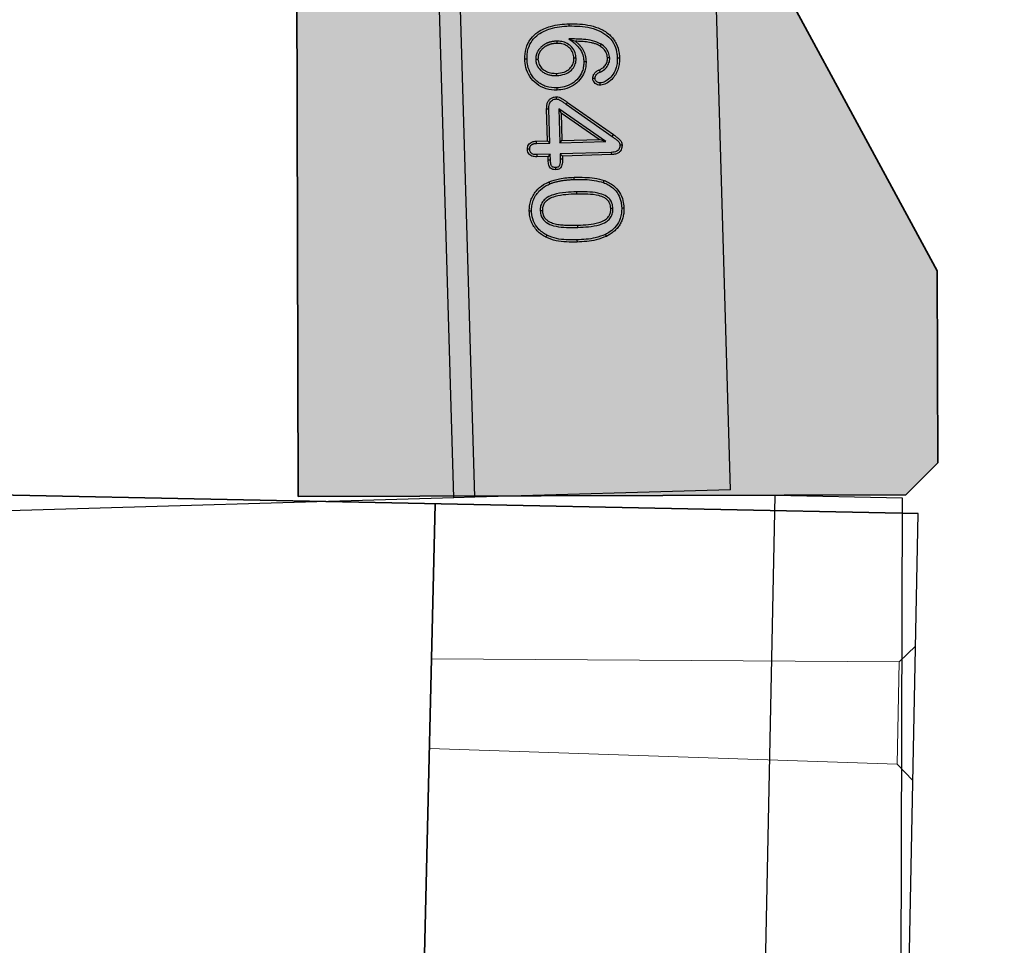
# Model space of a CAD drawing. Header units: metres. Extents: x 232680 to 233262, y 554200 to 554550.
# Tile 103 of 254: x 232761.058 to 232761.366, y 554461.499 to 554461.788. Entities that reach past the tile are written whole.
import ezdxf

# ---------------------------------------------------------------- set-up
doc = ezdxf.new("R2010")
doc.units = ezdxf.units.M
doc.linetypes.add('NLCS-HIDDEN', pattern=[4, 2, -2])
doc.layers.get('Defpoints').update_dxf_attribs({"color": 241})
for name, color, linetype, lineweight in [('ACO constructie 018', 251, 'Continuous', 18), ('ACO constructie 035', 7, 'Continuous', 35), ('ACO tekst', 251, 'Continuous', 9), ('N-WE-VH-KANTOPSLUITING_GAZONBAND-SD', 7, 'Continuous', 35), ('N-WE-VH-VERHARDING_TEGEL-GD', 7, 'Continuous', 25), ('X-XX-AL-NAP-M', 7, 'Continuous', 18)]:
    doc.layers.add(name, color=color, linetype=linetype, lineweight=lineweight)
doc.styles.add('NLCS-ISO-ANNOTATIEF-T25', font='NLCS-ISO.ttf', dxfattribs={"height": 2.5})
doc.dimstyles.new('NLCS-ANNOTATIEF-T25-PIJL', dxfattribs={"dimtxt": 2.5, "dimasz": 2.5, "dimexe": 2, "dimexo": 2, "dimgap": 0.7, "dimtad": 1, "dimzin": 0, "dimdsep": 46, "dimtxsty": 'NLCS-ISO-ANNOTATIEF-T25', "dimcen": 0, "dimdle": 2, "dimclrd": 256, "dimclre": 256, "dimclrt": 256, "dimazin": 0, "dimtfac": 1, "dimtofl": 0, "dimtmove": 1, "dimatfit": 0, "dimfxl": 2, "dimtfillclr": 254, "dimtolj": 1, "dimtzin": 0, "dimlwd": 13, "dimlwe": 9, "dimarcsym": 0})

# ---------------------------------------------------------------- blocks, each defined once
blk = doc.blocks.new('N-SVH-KANTOPSLUITING_GB_200X200-D')
blk.add_hatch(color=253).paths.add_polyline_path([(0.19, 0.07), (0.2, 0.06), (0.2, -0.13), (0, -0.13), (0, 0), (0.13, 0.07)])
blk.add_lwpolyline([(0.19, 0.07), (0.2, 0.06), (0.2, -0.13), (0, -0.13), (0, 0), (0.13, 0.07)], close=True)
blk = doc.blocks.new('KST 500 (Doorsnede)')
at = {"layer": 'ACO constructie 018'}
for p, q in [((0.4165, 0), (0.42147, -0.00497)), ((0.4585, 0), (0.45353, -0.00497)), ((0.45353, -0.00497), (0.42147, -0.00497)), ((0.42351, -0.15131), (0.42147, -0.00497)), ((0.45149, -0.15119), (0.45353, -0.00497))]:
    blk.add_line(p, q, dxfattribs=at)
at = {"layer": 'ACO constructie 035', "color": 7, "linetype": 'Continuous', "lineweight": 30}
blk.add_line((0, 0), (0.5, 0), dxfattribs=at)
at = {"layer": 'ACO constructie 035'}
for p, q in [((0.5, -0.72), (0.5, 0)), ((0, -0.153), (0.5, -0.151))]:
    blk.add_line(p, q, dxfattribs=at)
blk = doc.blocks.new('KT640-50 (doorsnede)')
at = {"layer": 'ACO constructie 035', "lineweight": 30}
for p, q in [((0.5, 0), (0, 0)), ((0.5, 0), (0.5, -0.08)), ((0.5, -0.08), (0, -0.08)), ((0.5, -0.08), (0.5, -0.08661)), ((0.5, -0.08661), (0, -0.08661)), ((0.5, -0.08661), (0.5, -0.345))]:
    blk.add_line(p, q, dxfattribs=at)
at = {"layer": 'ACO constructie 035', "lineweight": 0}
for p, q in [((0.5, -0.08), (0, -0.08)), ((0.5, -0.08661), (0, -0.08661))]:
    blk.add_line(p, q, dxfattribs=at)
at = {"layer": 'ACO tekst', "lineweight": 30}
for p, q in [((0.37755, -0.04746), (0.38803, -0.03339)), ((0.3781, -0.04787), (0.38858, -0.0338)), ((0.39007, -0.03575), (0.37951, -0.05019)), ((0.39007, -0.03575), (0.38938, -0.03787)), ((0.39007, -0.05019), (0.39007, -0.03575)), ((0.39356, -0.0342), (0.39356, -0.05019)), ((0.39425, -0.03419), (0.39425, -0.0495)), ((0.38938, -0.03787), (0.38087, -0.0495)), ((0.38938, -0.0495), (0.38938, -0.03787)), ((0.41669, -0.04533), (0.416, -0.04533)), ((0.37951, -0.05019), (0.38087, -0.0495)), ((0.37951, -0.05019), (0.39007, -0.05019)), ((0.38087, -0.0495), (0.38938, -0.0495)), ((0.39007, -0.05019), (0.38938, -0.0495)), ((0.39356, -0.05019), (0.39425, -0.0495)), ((0.39356, -0.05019), (0.3951, -0.05019)), ((0.39425, -0.0495), (0.3951, -0.0495)), ((0.3951, -0.05019), (0.3951, -0.0495)), ((0.38938, -0.054), (0.37945, -0.054)), ((0.39007, -0.05331), (0.37946, -0.05331)), ((0.39007, -0.05331), (0.38938, -0.054)), ((0.38938, -0.05751), (0.38938, -0.054)), ((0.39007, -0.0575), (0.39007, -0.05331)), ((0.39356, -0.05331), (0.39425, -0.054)), ((0.39545, -0.05331), (0.39356, -0.05331)), ((0.39356, -0.05331), (0.39356, -0.0575)), ((0.39425, -0.054), (0.39425, -0.05751)), ((0.39546, -0.054), (0.39425, -0.054))]:
    blk.add_line(p, q, dxfattribs=at)
at = {"layer": 'ACO tekst', "lineweight": 30, "flags": 128}
for points in [[(0.36413, -0.03144), (0.36413, -0.03124), (0.36413, -0.03103), (0.36413, -0.03075)], [(0.41098, -0.03144), (0.41098, -0.03124), (0.41098, -0.03103), (0.41098, -0.03075)], [(0.364, -0.03381), (0.364, -0.03401), (0.364, -0.03422), (0.364, -0.0345)], [(0.38858, -0.0338), (0.38842, -0.03368), (0.38825, -0.03355), (0.38803, -0.03339)], [(0.35963, -0.03639), (0.35992, -0.03658), (0.36021, -0.03677)], [(0.36835, -0.03694), (0.36803, -0.03707), (0.36771, -0.0372)], [(0.39356, -0.0342), (0.39377, -0.0342), (0.39397, -0.03419), (0.39425, -0.03419)], [(0.4029, -0.03693), (0.40258, -0.0368), (0.40226, -0.03667)], [(0.41107, -0.03418), (0.41107, -0.03439), (0.41107, -0.0346), (0.41107, -0.03488)], [(0.41911, -0.03679), (0.41943, -0.03664), (0.41974, -0.0365)], [(0.36494, -0.04194), (0.36494, -0.04174), (0.36494, -0.04153), (0.36494, -0.04125)], [(0.35772, -0.04637), (0.35799, -0.0457), (0.35825, -0.04505), (0.35852, -0.04439)], [(0.40556, -0.04548), (0.40577, -0.04548), (0.40597, -0.04549), (0.40625, -0.04549)], [(0.42056, -0.04572), (0.42077, -0.04572), (0.42097, -0.04572), (0.42125, -0.04572)], [(0.35369, -0.04622), (0.35348, -0.04621), (0.35328, -0.04621), (0.353, -0.04621)], [(0.3781, -0.04787), (0.37794, -0.04775), (0.37777, -0.04762), (0.37755, -0.04746)], [(0.35831, -0.05024), (0.35851, -0.05024), (0.35872, -0.05024), (0.359, -0.05024)], [(0.36907, -0.05055), (0.36886, -0.05055), (0.36865, -0.05055), (0.36838, -0.05055)], [(0.37293, -0.05059), (0.37314, -0.05059), (0.37335, -0.05059), (0.37363, -0.05059)], [(0.37638, -0.05083), (0.37603, -0.05083), (0.37569, -0.05082)], [(0.39777, -0.05177), (0.39812, -0.05177), (0.39846, -0.05177)], [(0.37946, -0.05331), (0.37946, -0.05352), (0.37945, -0.05372), (0.37945, -0.054)], [(0.39545, -0.05331), (0.39545, -0.05365), (0.39546, -0.054)], [(0.40279, -0.05364), (0.40247, -0.05376), (0.40214, -0.05389)], [(0.41885, -0.05507), (0.41915, -0.05524), (0.41945, -0.05541)], [(0.36381, -0.05694), (0.36381, -0.05674), (0.36381, -0.05653), (0.36382, -0.05625)], [(0.39007, -0.0575), (0.38986, -0.0575), (0.38965, -0.05751), (0.38938, -0.05751)], [(0.39356, -0.0575), (0.3939, -0.0575), (0.39425, -0.05751)], [(0.41111, -0.05694), (0.41111, -0.05673), (0.41111, -0.05653), (0.41111, -0.05625)], [(0.36366, -0.05968), (0.36366, -0.05989), (0.36366, -0.0601), (0.36366, -0.06037)], [(0.39181, -0.05968), (0.39181, -0.06003), (0.39181, -0.06037)], [(0.41118, -0.05968), (0.41118, -0.05989), (0.41118, -0.0601), (0.41118, -0.06037)]]:
    blk.add_lwpolyline(points, dxfattribs=at)
at = {"layer": 'ACO tekst', "lineweight": 30}
for points, knots in [([(0.353, -0.04621), (0.35303, -0.0451), (0.35309, -0.04286), (0.35367, -0.03953), (0.35479, -0.03632), (0.35672, -0.03347), (0.35946, -0.03153), (0.36209, -0.03082), (0.36362, -0.03077), (0.36413, -0.03075)], [0, 0, 0, 0, 0.15516, 0.313, 0.470221, 0.627177, 0.785074, 0.928931, 1, 1, 1, 1]), ([(0.36413, -0.03075), (0.36469, -0.03078), (0.36582, -0.03084), (0.36747, -0.03122), (0.36902, -0.03194), (0.37057, -0.03304), (0.37178, -0.03458), (0.3724, -0.03608), (0.37244, -0.0369), (0.37245, -0.03712)], [0, 0, 0, 0, 0.146546, 0.2925, 0.440732, 0.588824, 0.785003, 0.943618, 1, 1, 1, 1]), ([(0.38803, -0.03339), (0.38825, -0.0331), (0.38847, -0.03281), (0.38892, -0.03224), (0.38915, -0.03196), (0.38952, -0.03156), (0.38965, -0.03143), (0.38992, -0.03119), (0.39007, -0.03108), (0.39039, -0.03092), (0.39056, -0.03085), (0.39092, -0.03077), (0.3911, -0.03076), (0.39129, -0.03075)], [0, 0, 0, 0, 0.25, 0.25, 0.5, 0.5, 0.625, 0.625, 0.75, 0.75, 0.875, 0.875, 1, 1, 1, 1]), ([(0.39129, -0.03075), (0.39168, -0.03078), (0.39236, -0.03082), (0.39322, -0.03127), (0.39382, -0.03194), (0.39419, -0.03296), (0.39423, -0.03374), (0.39425, -0.03419)], [0, 0, 0, 0, 0.229095, 0.387784, 0.547303, 0.741917, 1, 1, 1, 1]), ([(0.39129, -0.03144), (0.39129, -0.03137), (0.39129, -0.03124), (0.39129, -0.031), (0.39129, -0.03084), (0.39129, -0.03075)], [0, 0, 0, 0, 0.300011, 0.600009, 1, 1, 1, 1]), ([(0.40226, -0.03667), (0.40249, -0.03616), (0.40296, -0.03514), (0.40414, -0.03344), (0.40603, -0.03185), (0.40853, -0.03088), (0.41023, -0.03079), (0.41098, -0.03075)], [0, 0, 0, 0, 0.1499051, 0.2993801, 0.5486482, 0.7978864, 1, 1, 1, 1]), ([(0.41098, -0.03075), (0.41145, -0.03076), (0.41191, -0.03077), (0.41283, -0.03088), (0.41328, -0.03097), (0.41418, -0.03122), (0.41462, -0.03137), (0.41547, -0.03175), (0.41587, -0.03197), (0.41664, -0.03249), (0.41701, -0.03278), (0.41769, -0.03341), (0.418, -0.03376), (0.41858, -0.03448), (0.41885, -0.03486), (0.41933, -0.03566), (0.41954, -0.03608), (0.41974, -0.0365)], [0, 0, 0, 0, 0.125, 0.125, 0.25, 0.25, 0.375, 0.375, 0.5, 0.5, 0.625, 0.625, 0.75, 0.75, 0.875, 0.875, 1, 1, 1, 1]), ([(0.35369, -0.04622), (0.35372, -0.0451), (0.35378, -0.04286), (0.35438, -0.03953), (0.35552, -0.03642), (0.35741, -0.03378), (0.35998, -0.03207), (0.36235, -0.0315), (0.36371, -0.03146), (0.36413, -0.03144)], [0, 0, 0, 0, 0.163398, 0.330009, 0.495813, 0.647094, 0.799295, 0.938195, 1, 1, 1, 1]), ([(0.364, -0.03381), (0.36344, -0.03388), (0.36231, -0.03402), (0.36077, -0.03497), (0.36002, -0.03591), (0.35963, -0.03639)], [0, 0, 0, 0, 0.319802, 0.645596, 1, 1, 1, 1]), ([(0.36835, -0.03694), (0.36811, -0.03643), (0.36764, -0.03544), (0.36638, -0.03437), (0.3651, -0.03386), (0.36429, -0.03382), (0.364, -0.03381)], [0, 0, 0, 0, 0.294457, 0.571338, 0.849743, 1, 1, 1, 1]), ([(0.36413, -0.03144), (0.3647, -0.03147), (0.36582, -0.03153), (0.36774, -0.03202), (0.36961, -0.03308), (0.37097, -0.03462), (0.37165, -0.036), (0.37173, -0.03681), (0.37175, -0.03712)], [0, 0, 0, 0, 0.162332, 0.323878, 0.566956, 0.76565, 0.910758, 1, 1, 1, 1]), ([(0.38858, -0.0338), (0.38894, -0.03334), (0.38948, -0.03264), (0.39019, -0.03182), (0.39077, -0.03148), (0.39112, -0.03146), (0.39129, -0.03144)], [0, 0, 0, 0, 0.4727833, 0.7154013, 0.8657777, 1, 1, 1, 1]), ([(0.39129, -0.03144), (0.39169, -0.03147), (0.39227, -0.03151), (0.39292, -0.03194), (0.39331, -0.0325), (0.39353, -0.03329), (0.39355, -0.03389), (0.39356, -0.0342)], [0, 0, 0, 0, 0.283541, 0.419081, 0.555138, 0.775815, 1, 1, 1, 1]), ([(0.4029, -0.03693), (0.40314, -0.03642), (0.40361, -0.03539), (0.40479, -0.03375), (0.40666, -0.0323), (0.40893, -0.03153), (0.41039, -0.03147), (0.41098, -0.03144)], [0, 0, 0, 0, 0.162284, 0.323999, 0.577657, 0.830814, 1, 1, 1, 1]), ([(0.41098, -0.03144), (0.41155, -0.03147), (0.41267, -0.03153), (0.41463, -0.03202), (0.41665, -0.03322), (0.4182, -0.035), (0.41886, -0.03628), (0.41911, -0.03679)], [0, 0, 0, 0, 0.163697, 0.326807, 0.581298, 0.834892, 1, 1, 1, 1]), ([(0.35963, -0.03639), (0.35922, -0.03726), (0.35839, -0.03899), (0.35802, -0.04165), (0.35783, -0.0441), (0.35775, -0.04562), (0.35772, -0.04637)], [0, 0, 0, 0, 0.279504, 0.556497, 0.778118, 1, 1, 1, 1]), ([(0.36021, -0.03677), (0.36012, -0.03691), (0.36004, -0.03705), (0.35991, -0.03727), (0.35988, -0.03734), (0.3598, -0.03749), (0.35977, -0.03756), (0.35967, -0.03779), (0.3596, -0.03794), (0.35949, -0.03825), (0.35944, -0.0384), (0.35929, -0.03887), (0.3592, -0.03919), (0.35905, -0.03983), (0.35898, -0.04015), (0.35887, -0.0408), (0.35882, -0.04112), (0.35873, -0.04177), (0.35869, -0.0421), (0.35863, -0.04275), (0.3586, -0.04308), (0.35856, -0.04373), (0.35854, -0.04406), (0.35852, -0.04439)], [0.0000029, 0.0000029, 0.0000029, 0.0000029, 0.0625, 0.0625, 0.09375, 0.09375, 0.125, 0.125, 0.1875, 0.1875, 0.25, 0.25, 0.375, 0.375, 0.5, 0.5, 0.625, 0.625, 0.75, 0.75, 0.875, 0.875, 1, 1, 1, 1]), ([(0.364, -0.0345), (0.36346, -0.03458), (0.36243, -0.03473), (0.36113, -0.03561), (0.36052, -0.03638), (0.36021, -0.03677)], [0, 0, 0, 0, 0.35626, 0.674292, 1, 1, 1, 1]), ([(0.36771, -0.0372), (0.36746, -0.03669), (0.36701, -0.03578), (0.36585, -0.03488), (0.36482, -0.03453), (0.36419, -0.03451), (0.364, -0.0345)], [0, 0, 0, 0, 0.345607, 0.613829, 0.883709, 1, 1, 1, 1]), ([(0.37029, -0.0386), (0.37007, -0.03857), (0.36963, -0.03852), (0.36907, -0.03815), (0.36862, -0.03762), (0.36844, -0.03718), (0.36835, -0.03694)], [0, 0, 0, 0, 0.2393013, 0.4793048, 0.7207196, 1, 1, 1, 1]), ([(0.401, -0.04605), (0.40102, -0.04495), (0.40106, -0.04282), (0.40137, -0.03965), (0.40196, -0.03767), (0.40226, -0.03667)], [0, 0, 0, 0, 0.349959, 0.672243, 1, 1, 1, 1]), ([(0.40169, -0.04605), (0.40171, -0.04495), (0.40175, -0.04286), (0.40206, -0.03978), (0.40262, -0.03788), (0.4029, -0.03693)], [0, 0, 0, 0, 0.359792, 0.677257, 1, 1, 1, 1]), ([(0.41107, -0.03418), (0.41051, -0.03423), (0.40948, -0.03431), (0.40815, -0.03503), (0.40704, -0.03624), (0.40617, -0.03838), (0.40567, -0.04128), (0.40557, -0.04379), (0.40556, -0.0452), (0.40556, -0.04548)], [0, 0, 0, 0, 0.11911, 0.216993, 0.314784, 0.463612, 0.700752, 0.93903, 1, 1, 1, 1]), ([(0.41107, -0.03488), (0.4105, -0.03492), (0.40955, -0.03501), (0.4084, -0.03574), (0.4075, -0.03687), (0.40674, -0.03897), (0.40631, -0.04196), (0.40627, -0.0443), (0.40625, -0.04549)], [0, 0, 0, 0, 0.129467, 0.217675, 0.30567, 0.459626, 0.726853, 1, 1, 1, 1]), ([(0.41669, -0.04533), (0.41667, -0.04422), (0.41663, -0.04193), (0.41626, -0.03891), (0.41539, -0.0366), (0.41427, -0.03516), (0.41292, -0.0344), (0.4118, -0.0342), (0.4112, -0.03418), (0.41107, -0.03418)], [0, 0, 0, 0, 0.237547, 0.489776, 0.647626, 0.759708, 0.872803, 0.971456, 1, 1, 1, 1]), ([(0.416, -0.04533), (0.41598, -0.04422), (0.41594, -0.04201), (0.41559, -0.03916), (0.41483, -0.03706), (0.41394, -0.03583), (0.41289, -0.03516), (0.41192, -0.0349), (0.4113, -0.03488), (0.41107, -0.03488)], [0, 0, 0, 0, 0.257429, 0.51153, 0.663696, 0.76955, 0.8581, 0.946225, 1, 1, 1, 1]), ([(0.41911, -0.03679), (0.41949, -0.03784), (0.42018, -0.0398), (0.4205, -0.04284), (0.42054, -0.04476), (0.42056, -0.04572)], [0, 0, 0, 0, 0.367537, 0.682207, 1, 1, 1, 1]), ([(0.41974, -0.0365), (0.42012, -0.03755), (0.42084, -0.03955), (0.42118, -0.04269), (0.42123, -0.04471), (0.42125, -0.04572)], [0, 0, 0, 0, 0.355595, 0.67603, 1, 1, 1, 1]), ([(0.37029, -0.03929), (0.37003, -0.03927), (0.36947, -0.03921), (0.36871, -0.03877), (0.36807, -0.03808), (0.36783, -0.0375), (0.36771, -0.0372)], [0, 0, 0, 0, 0.215591, 0.47393, 0.725737, 1, 1, 1, 1]), ([(0.37245, -0.03712), (0.37242, -0.03738), (0.37236, -0.0379), (0.37193, -0.03858), (0.37137, -0.03906), (0.37078, -0.03927), (0.37043, -0.03929), (0.37029, -0.03929)], [0, 0, 0, 0, 0.230618, 0.457798, 0.688767, 0.875694, 1, 1, 1, 1]), ([(0.37175, -0.03712), (0.37173, -0.03731), (0.37169, -0.03767), (0.37138, -0.03813), (0.37099, -0.03846), (0.3706, -0.03859), (0.37037, -0.0386), (0.37029, -0.0386)], [0, 0, 0, 0, 0.243531, 0.470553, 0.705659, 0.890527, 1, 1, 1, 1]), ([(0.37029, -0.0386), (0.37029, -0.03869), (0.37029, -0.03885), (0.37029, -0.03908), (0.37029, -0.03922), (0.37029, -0.03929)], [0, 0, 0, 0, 0.398918, 0.699463, 1, 1, 1, 1]), ([(0.37175, -0.03712), (0.37185, -0.03712), (0.37201, -0.03712), (0.37224, -0.03712), (0.37238, -0.03712), (0.37245, -0.03712)], [0, 0, 0, 0, 0.398925, 0.699467, 1, 1, 1, 1]), ([(0.35772, -0.04637), (0.35841, -0.04551), (0.35946, -0.0442), (0.36138, -0.04272), (0.36313, -0.04203), (0.3644, -0.04197), (0.36494, -0.04194)], [0, 0, 0, 0, 0.377181, 0.566716, 0.818677, 1, 1, 1, 1]), ([(0.35852, -0.04439), (0.35872, -0.04416), (0.35892, -0.04392), (0.35925, -0.04359), (0.35936, -0.04348), (0.35958, -0.04328), (0.3597, -0.04317), (0.35994, -0.04298), (0.36006, -0.04288), (0.3603, -0.04269), (0.36043, -0.04261), (0.36069, -0.04243), (0.36082, -0.04235), (0.36108, -0.0422), (0.36122, -0.04212), (0.36163, -0.04192), (0.36192, -0.04179), (0.3625, -0.04159), (0.3628, -0.04151), (0.36325, -0.04141), (0.3634, -0.04138), (0.36371, -0.04133), (0.36386, -0.04131), (0.36432, -0.04127), (0.36463, -0.04126), (0.36494, -0.04125)], [0, 0, 0, 0, 0.125, 0.125, 0.1875, 0.1875, 0.25, 0.25, 0.3125, 0.3125, 0.375, 0.375, 0.4375, 0.4375, 0.5, 0.5, 0.625, 0.625, 0.75, 0.75, 0.8125, 0.8125, 0.875, 0.875, 1, 1, 1, 1]), ([(0.36494, -0.04125), (0.36549, -0.04128), (0.3666, -0.04135), (0.36857, -0.04192), (0.37066, -0.04322), (0.37244, -0.04546), (0.37346, -0.04801), (0.37357, -0.04978), (0.37363, -0.05059)], [0, 0, 0, 0, 0.1175283, 0.2346963, 0.4302777, 0.6255676, 0.829702, 1, 1, 1, 1]), ([(0.36494, -0.04194), (0.36545, -0.04197), (0.36647, -0.04204), (0.36828, -0.04256), (0.37019, -0.04375), (0.37182, -0.0458), (0.37277, -0.04817), (0.37288, -0.04983), (0.37293, -0.05059)], [0, 0, 0, 0, 0.116869, 0.233367, 0.427374, 0.621063, 0.824286, 1, 1, 1, 1]), ([(0.36377, -0.04431), (0.36321, -0.04436), (0.36199, -0.04448), (0.36033, -0.04543), (0.35909, -0.04689), (0.3584, -0.04856), (0.35834, -0.04971), (0.35831, -0.05024)], [0, 0, 0, 0, 0.187041, 0.409716, 0.616783, 0.821658, 1, 1, 1, 1]), ([(0.36378, -0.045), (0.36321, -0.04506), (0.36207, -0.04519), (0.36061, -0.04612), (0.35959, -0.04744), (0.35906, -0.04887), (0.35902, -0.04983), (0.359, -0.05024)], [0, 0, 0, 0, 0.213458, 0.432099, 0.635734, 0.842107, 1, 1, 1, 1]), ([(0.36377, -0.04431), (0.36377, -0.04438), (0.36377, -0.04451), (0.36377, -0.04475), (0.36378, -0.04491), (0.36378, -0.045)], [0, 0, 0, 0, 0.300133, 0.600287, 1, 1, 1, 1]), ([(0.36907, -0.05055), (0.369, -0.04966), (0.3689, -0.04814), (0.36787, -0.04619), (0.36648, -0.04496), (0.36502, -0.04437), (0.36412, -0.04433), (0.36377, -0.04431)], [0, 0, 0, 0, 0.2882217, 0.4957985, 0.7049479, 0.8855232, 1, 1, 1, 1]), ([(0.36838, -0.05055), (0.36832, -0.04975), (0.36823, -0.04839), (0.36734, -0.04666), (0.36614, -0.04558), (0.36487, -0.04506), (0.36409, -0.04502), (0.36378, -0.045)], [0, 0, 0, 0, 0.296549, 0.50173, 0.708666, 0.884637, 1, 1, 1, 1]), ([(0.40214, -0.05389), (0.40183, -0.05282), (0.4013, -0.05101), (0.40105, -0.04836), (0.40102, -0.04683), (0.401, -0.04605)], [0, 0, 0, 0, 0.419878, 0.709004, 1, 1, 1, 1]), ([(0.40169, -0.04605), (0.40162, -0.04605), (0.40148, -0.04605), (0.40125, -0.04605), (0.40109, -0.04605), (0.401, -0.04605)], [0, 0, 0, 0, 0.300006, 0.600011, 1, 1, 1, 1]), ([(0.40279, -0.05364), (0.40274, -0.05349), (0.40269, -0.05334), (0.40261, -0.05312), (0.40259, -0.05305), (0.40254, -0.0529), (0.40252, -0.05282), (0.40246, -0.0526), (0.40241, -0.05245), (0.40234, -0.05214), (0.4023, -0.05198), (0.40222, -0.05167), (0.40219, -0.05151), (0.40213, -0.0512), (0.4021, -0.05104), (0.40204, -0.05073), (0.40202, -0.05057), (0.40197, -0.05025), (0.40194, -0.05009), (0.4019, -0.04977), (0.40188, -0.04961), (0.40185, -0.04929), (0.40183, -0.04913), (0.4018, -0.04881), (0.40179, -0.04865), (0.40177, -0.04833), (0.40176, -0.04816), (0.40174, -0.04784), (0.40173, -0.04768), (0.40172, -0.04735), (0.40171, -0.04719), (0.4017, -0.04671), (0.4017, -0.04638), (0.40169, -0.04605)], [0.0028687, 0.0028687, 0.0028687, 0.0028687, 0.0625, 0.0625, 0.09375, 0.09375, 0.125, 0.125, 0.1875, 0.1875, 0.25, 0.25, 0.3125, 0.3125, 0.375, 0.375, 0.4375, 0.4375, 0.5, 0.5, 0.5625, 0.5625, 0.625, 0.625, 0.6875, 0.6875, 0.75, 0.75, 0.8125, 0.8125, 0.875, 0.875, 0.9994159, 0.9994159, 0.9994159, 0.9994159]), ([(0.40556, -0.04548), (0.40558, -0.04659), (0.40562, -0.04898), (0.40599, -0.0521), (0.40689, -0.05449), (0.40799, -0.05594), (0.40933, -0.05673), (0.41043, -0.05693), (0.41099, -0.05694), (0.41111, -0.05694)], [0, 0, 0, 0, 0.2337703, 0.5045554, 0.6564101, 0.767692, 0.8801125, 0.9748444, 1, 1, 1, 1]), ([(0.40625, -0.04549), (0.40627, -0.0466), (0.4063, -0.04882), (0.40665, -0.05175), (0.40739, -0.05393), (0.40829, -0.05524), (0.40932, -0.05596), (0.4103, -0.05622), (0.4109, -0.05624), (0.41111, -0.05625)], [0, 0, 0, 0, 0.2530144, 0.5064989, 0.6702578, 0.774316, 0.862585, 0.9508083, 1, 1, 1, 1]), ([(0.41111, -0.05694), (0.41168, -0.0569), (0.4127, -0.05682), (0.41403, -0.0561), (0.41518, -0.05484), (0.41612, -0.05267), (0.41659, -0.04974), (0.41668, -0.04719), (0.41669, -0.04571), (0.41669, -0.04533)], [0, 0, 0, 0, 0.116433, 0.211303, 0.305939, 0.468025, 0.693312, 0.919983, 1, 1, 1, 1]), ([(0.41111, -0.05625), (0.41125, -0.05625), (0.41139, -0.05624), (0.4116, -0.05623), (0.41167, -0.05622), (0.41181, -0.05621), (0.41188, -0.0562), (0.41208, -0.05616), (0.41222, -0.05613), (0.41242, -0.05607), (0.41249, -0.05605), (0.41262, -0.05601), (0.41268, -0.05599), (0.41281, -0.05594), (0.41288, -0.05591), (0.413, -0.05585), (0.41306, -0.05582), (0.41325, -0.05571), (0.41336, -0.05564), (0.41359, -0.05547), (0.4137, -0.05538), (0.4139, -0.05519), (0.41399, -0.05509), (0.41427, -0.05478), (0.41443, -0.05455), (0.41471, -0.05407), (0.41483, -0.05382), (0.41506, -0.05331), (0.41515, -0.05304), (0.41532, -0.05251), (0.41539, -0.05224), (0.41552, -0.0517), (0.41557, -0.05143), (0.41566, -0.05088), (0.4157, -0.0506), (0.41581, -0.04977), (0.41586, -0.04922), (0.41592, -0.04839), (0.41594, -0.04811), (0.41595, -0.04769), (0.41596, -0.04755), (0.41597, -0.04728), (0.41597, -0.04714), (0.41598, -0.04686), (0.41598, -0.04672), (0.41599, -0.04644), (0.41599, -0.0463), (0.416, -0.04588), (0.416, -0.04561), (0.416, -0.04533)], [0.0000009, 0.0000009, 0.0000009, 0.0000009, 0.03125, 0.03125, 0.046875, 0.046875, 0.0625, 0.0625, 0.09375, 0.09375, 0.109375, 0.109375, 0.125, 0.125, 0.140625, 0.140625, 0.15625, 0.15625, 0.1875, 0.1875, 0.21875, 0.21875, 0.25, 0.25, 0.3125, 0.3125, 0.375, 0.375, 0.4375, 0.4375, 0.5, 0.5, 0.5625, 0.5625, 0.625, 0.625, 0.75, 0.75, 0.8125, 0.8125, 0.84375, 0.84375, 0.875, 0.875, 0.90625, 0.90625, 0.9375, 0.9375, 0.9999978, 0.9999978, 0.9999978, 0.9999978]), ([(0.42056, -0.04572), (0.42053, -0.04683), (0.42049, -0.04896), (0.42013, -0.05217), (0.41928, -0.05409), (0.41885, -0.05507)], [0, 0, 0, 0, 0.346714, 0.667139, 1, 1, 1, 1]), ([(0.42125, -0.04572), (0.42123, -0.04683), (0.42118, -0.04902), (0.42081, -0.05235), (0.41991, -0.05438), (0.41945, -0.05541)], [0, 0, 0, 0, 0.334342, 0.66072, 1, 1, 1, 1]), ([(0.36366, -0.06037), (0.36253, -0.06029), (0.36027, -0.06013), (0.35731, -0.05854), (0.35539, -0.05634), (0.35427, -0.05411), (0.35352, -0.05179), (0.35308, -0.04913), (0.35303, -0.04719), (0.353, -0.04621)], [0, 0, 0, 0, 0.16764, 0.336849, 0.488372, 0.59833, 0.708441, 0.854095, 1, 1, 1, 1]), ([(0.36366, -0.05968), (0.3631, -0.05966), (0.36197, -0.05961), (0.35997, -0.05914), (0.35779, -0.058), (0.35607, -0.05609), (0.35501, -0.05406), (0.35425, -0.05184), (0.35378, -0.0492), (0.35372, -0.04721), (0.35369, -0.04622)], [0, 0, 0, 0, 0.089079, 0.177916, 0.32432, 0.470729, 0.577707, 0.684848, 0.842253, 1, 1, 1, 1]), ([(0.37569, -0.05082), (0.37572, -0.05054), (0.37581, -0.04992), (0.37633, -0.04909), (0.37692, -0.04827), (0.37734, -0.04773), (0.37755, -0.04746)], [0, 0, 0, 0, 0.215047, 0.475834, 0.73769, 1, 1, 1, 1]), ([(0.37638, -0.05083), (0.37638, -0.05076), (0.37639, -0.0507), (0.3764, -0.05062), (0.3764, -0.05059), (0.37641, -0.05055), (0.37641, -0.05052), (0.37643, -0.05045), (0.37645, -0.05039), (0.37649, -0.05027), (0.37651, -0.05021), (0.37659, -0.05003), (0.37665, -0.04991), (0.3768, -0.04967), (0.37688, -0.04954), (0.37705, -0.04929), (0.37714, -0.04916), (0.37732, -0.0489), (0.37742, -0.04878), (0.3777, -0.04839), (0.3779, -0.04814), (0.3781, -0.04788), (0.3781, -0.04788), (0.3781, -0.04787), (0.3781, -0.04787)], [0.0087451, 0.0087451, 0.0087451, 0.0087451, 0.0625, 0.0625, 0.09375, 0.09375, 0.125, 0.125, 0.1875, 0.1875, 0.25, 0.25, 0.375, 0.375, 0.5, 0.5, 0.625, 0.625, 0.75, 0.75, 1, 1, 1, 1.0014196, 1.0014196, 1.0014196, 1.0014196]), ([(0.35831, -0.05024), (0.35831, -0.05025), (0.35831, -0.05025), (0.35831, -0.05026), (0.35831, -0.05044), (0.35832, -0.05062), (0.35833, -0.05092), (0.35834, -0.05101), (0.35836, -0.05121), (0.35837, -0.0513), (0.35839, -0.0515), (0.3584, -0.05159), (0.35843, -0.05178), (0.35845, -0.05188), (0.35849, -0.05207), (0.35851, -0.05217), (0.35856, -0.05237), (0.35858, -0.05246), (0.35864, -0.05265), (0.35866, -0.05274), (0.35872, -0.05292), (0.35875, -0.05301), (0.35882, -0.0532), (0.35885, -0.0533), (0.35894, -0.05349), (0.35898, -0.05359), (0.35907, -0.05377), (0.35911, -0.05385), (0.3592, -0.05402), (0.35925, -0.05411), (0.35935, -0.05428), (0.3594, -0.05436), (0.35951, -0.05453), (0.35957, -0.05462), (0.35969, -0.05478), (0.35975, -0.05486), (0.35987, -0.05501), (0.35993, -0.05509), (0.36006, -0.05524), (0.36013, -0.05532), (0.36028, -0.05547), (0.36035, -0.05555), (0.3605, -0.05568), (0.36058, -0.05575), (0.36073, -0.05587), (0.3608, -0.05593), (0.36093, -0.05603), (0.36097, -0.05606), (0.36106, -0.05612), (0.3611, -0.05615), (0.36124, -0.05624), (0.36133, -0.0563), (0.36152, -0.0564), (0.36161, -0.05644), (0.36179, -0.05653), (0.36189, -0.05657), (0.36208, -0.05665), (0.36218, -0.05668), (0.36239, -0.05675), (0.36249, -0.05678), (0.36279, -0.05685), (0.363, -0.05689), (0.36342, -0.05693), (0.36361, -0.05694), (0.36379, -0.05694), (0.3638, -0.05694), (0.3638, -0.05694), (0.36381, -0.05694)], [-0.001991, -0.001991, -0.001991, -0.001991, 0, 0, 0, 0.0625, 0.0625, 0.09375, 0.09375, 0.125, 0.125, 0.15625, 0.15625, 0.1875, 0.1875, 0.21875, 0.21875, 0.25, 0.25, 0.28125, 0.28125, 0.3125, 0.3125, 0.34375, 0.34375, 0.375, 0.375, 0.40625, 0.40625, 0.4375, 0.4375, 0.46875, 0.46875, 0.5, 0.5, 0.53125, 0.53125, 0.5625, 0.5625, 0.59375, 0.59375, 0.625, 0.625, 0.65625, 0.65625, 0.6875, 0.6875, 0.703125, 0.703125, 0.71875, 0.71875, 0.75, 0.75, 0.78125, 0.78125, 0.8125, 0.8125, 0.84375, 0.84375, 0.875, 0.875, 0.9375, 0.9375, 1, 1, 1, 1.002486, 1.002486, 1.002486, 1.002486]), ([(0.359, -0.05024), (0.359, -0.05042), (0.35901, -0.0506), (0.35902, -0.05087), (0.35903, -0.05096), (0.35905, -0.05114), (0.35906, -0.05123), (0.35908, -0.0514), (0.35909, -0.05149), (0.35912, -0.05167), (0.35913, -0.05176), (0.35917, -0.05193), (0.35918, -0.05202), (0.35923, -0.05219), (0.35925, -0.05228), (0.3593, -0.05245), (0.35933, -0.05254), (0.35938, -0.05271), (0.35941, -0.05279), (0.35947, -0.05296), (0.3595, -0.05305), (0.35957, -0.05321), (0.35961, -0.05329), (0.35968, -0.05345), (0.35973, -0.05353), (0.35981, -0.05369), (0.35985, -0.05377), (0.35994, -0.05392), (0.35999, -0.054), (0.36009, -0.05415), (0.36014, -0.05422), (0.36024, -0.05437), (0.3603, -0.05444), (0.36041, -0.05458), (0.36046, -0.05465), (0.36058, -0.05478), (0.36064, -0.05485), (0.36076, -0.05498), (0.36083, -0.05504), (0.36096, -0.05516), (0.36103, -0.05522), (0.36117, -0.05534), (0.36124, -0.05539), (0.36134, -0.05547), (0.36138, -0.0555), (0.36145, -0.05555), (0.36149, -0.05558), (0.3616, -0.05565), (0.36168, -0.0557), (0.36183, -0.05578), (0.36191, -0.05582), (0.36208, -0.0559), (0.36216, -0.05593), (0.36232, -0.056), (0.36241, -0.05603), (0.36258, -0.05608), (0.36267, -0.05611), (0.36293, -0.05617), (0.3631, -0.0562), (0.36346, -0.05624), (0.36364, -0.05624), (0.36382, -0.05625)], [0.000003, 0.000003, 0.000003, 0.000003, 0.0625, 0.0625, 0.09375, 0.09375, 0.125, 0.125, 0.15625, 0.15625, 0.1875, 0.1875, 0.21875, 0.21875, 0.25, 0.25, 0.28125, 0.28125, 0.3125, 0.3125, 0.34375, 0.34375, 0.375, 0.375, 0.40625, 0.40625, 0.4375, 0.4375, 0.46875, 0.46875, 0.5, 0.5, 0.53125, 0.53125, 0.5625, 0.5625, 0.59375, 0.59375, 0.625, 0.625, 0.65625, 0.65625, 0.6875, 0.6875, 0.703125, 0.703125, 0.71875, 0.71875, 0.75, 0.75, 0.78125, 0.78125, 0.8125, 0.8125, 0.84375, 0.84375, 0.875, 0.875, 0.9375, 0.9375, 1, 1, 1, 1]), ([(0.37363, -0.05059), (0.37353, -0.05172), (0.37334, -0.05398), (0.37167, -0.05696), (0.3692, -0.05909), (0.3664, -0.06021), (0.36452, -0.06032), (0.36366, -0.06037)], [0, 0, 0, 0, 0.215925, 0.43298, 0.638338, 0.834305, 1, 1, 1, 1]), ([(0.37293, -0.05059), (0.37283, -0.05173), (0.37268, -0.05343), (0.37168, -0.05549), (0.37043, -0.05719), (0.36842, -0.0587), (0.36595, -0.05957), (0.36434, -0.05965), (0.36366, -0.05968)], [0, 0, 0, 0, 0.232386, 0.3499834, 0.467565, 0.6671915, 0.8594873, 1, 1, 1, 1]), ([(0.36381, -0.05694), (0.36382, -0.05694), (0.36383, -0.05694), (0.36383, -0.05694), (0.36392, -0.05694), (0.36401, -0.05694), (0.36415, -0.05693), (0.3642, -0.05693), (0.3643, -0.05692), (0.36435, -0.05692), (0.3645, -0.0569), (0.3646, -0.05689), (0.3648, -0.05685), (0.3649, -0.05683), (0.36518, -0.05676), (0.36537, -0.0567), (0.36565, -0.0566), (0.36575, -0.05656), (0.36593, -0.05648), (0.36602, -0.05643), (0.36629, -0.05629), (0.36646, -0.05618), (0.36678, -0.05595), (0.36693, -0.05582), (0.36722, -0.05556), (0.36736, -0.05542), (0.36761, -0.05513), (0.36773, -0.05498), (0.36796, -0.05466), (0.36806, -0.0545), (0.36826, -0.05417), (0.36835, -0.054), (0.36851, -0.05365), (0.36858, -0.05347), (0.3687, -0.05311), (0.36876, -0.05293), (0.36885, -0.05256), (0.36889, -0.05238), (0.36894, -0.0521), (0.36896, -0.05201), (0.36898, -0.05183), (0.369, -0.05174), (0.36902, -0.05156), (0.36903, -0.05147), (0.36904, -0.05128), (0.36905, -0.05118), (0.36906, -0.0509), (0.36907, -0.05073), (0.36907, -0.05056), (0.36907, -0.05055), (0.36907, -0.05055), (0.36907, -0.05055)], [-0.002596, -0.002596, -0.002596, -0.002596, 0, 0, 0, 0.03125, 0.03125, 0.046875, 0.046875, 0.0625, 0.0625, 0.09375, 0.09375, 0.125, 0.125, 0.1875, 0.1875, 0.21875, 0.21875, 0.25, 0.25, 0.3125, 0.3125, 0.375, 0.375, 0.4375, 0.4375, 0.5, 0.5, 0.5625, 0.5625, 0.625, 0.625, 0.6875, 0.6875, 0.75, 0.75, 0.8125, 0.8125, 0.84375, 0.84375, 0.875, 0.875, 0.90625, 0.90625, 0.9375, 0.9375, 1, 1, 1, 1.001193, 1.001193, 1.001193, 1.001193]), ([(0.36382, -0.05625), (0.36437, -0.05619), (0.36545, -0.05609), (0.36683, -0.0551), (0.36781, -0.05372), (0.36831, -0.05212), (0.36835, -0.05104), (0.36838, -0.05055)], [0, 0, 0, 0, 0.20221, 0.392126, 0.604243, 0.817648, 1, 1, 1, 1]), ([(0.37945, -0.054), (0.3791, -0.05398), (0.3784, -0.05395), (0.37741, -0.0537), (0.37656, -0.05317), (0.37599, -0.0524), (0.37572, -0.05158), (0.3757, -0.05105), (0.37569, -0.05082)], [0, 0, 0, 0, 0.187803, 0.373831, 0.543855, 0.714782, 0.878461, 1, 1, 1, 1]), ([(0.37946, -0.05331), (0.37889, -0.05328), (0.37808, -0.05324), (0.37713, -0.05274), (0.37667, -0.05218), (0.37641, -0.05152), (0.37639, -0.05106), (0.37638, -0.05083)], [0, 0, 0, 0, 0.372443, 0.534484, 0.698232, 0.844201, 1, 1, 1, 1]), ([(0.3951, -0.0495), (0.39562, -0.04952), (0.3964, -0.04955), (0.39734, -0.04981), (0.39787, -0.05009), (0.39823, -0.05052), (0.39843, -0.05109), (0.39845, -0.05153), (0.39846, -0.05177)], [0, 0, 0, 0, 0.335411, 0.498757, 0.617501, 0.718422, 0.847411, 1, 1, 1, 1]), ([(0.3951, -0.05019), (0.39561, -0.05022), (0.39639, -0.05026), (0.39727, -0.05049), (0.3976, -0.05083), (0.39775, -0.05122), (0.39776, -0.05155), (0.39777, -0.05177)], [0, 0, 0, 0, 0.437113, 0.657022, 0.724833, 0.818666, 1, 1, 1, 1]), ([(0.39777, -0.05177), (0.39776, -0.05198), (0.39775, -0.05232), (0.39753, -0.05273), (0.39719, -0.05301), (0.39649, -0.05327), (0.39587, -0.05329), (0.39545, -0.05331)], [0, 0, 0, 0, 0.196693, 0.311459, 0.426357, 0.603944, 1, 1, 1, 1]), ([(0.39846, -0.05177), (0.39845, -0.05205), (0.39842, -0.05252), (0.39811, -0.05312), (0.39763, -0.05357), (0.39673, -0.05394), (0.39596, -0.05398), (0.39546, -0.054)], [0, 0, 0, 0, 0.193336, 0.329525, 0.465908, 0.648587, 1, 1, 1, 1]), ([(0.41118, -0.06037), (0.41061, -0.06034), (0.40949, -0.06027), (0.40784, -0.05984), (0.40631, -0.05908), (0.40456, -0.05779), (0.4031, -0.05602), (0.40241, -0.05448), (0.40214, -0.05389)], [0, 0, 0, 0, 0.142937, 0.28551, 0.4293112, 0.5732845, 0.8356399, 1, 1, 1, 1]), ([(0.41118, -0.05968), (0.41062, -0.05965), (0.40949, -0.05957), (0.40784, -0.0591), (0.40634, -0.05829), (0.40472, -0.05694), (0.40353, -0.05533), (0.40297, -0.05405), (0.40279, -0.05364)], [0, 0, 0, 0, 0.1541445, 0.3078502, 0.4630753, 0.6185108, 0.8787777, 1, 1, 1, 1]), ([(0.41885, -0.05507), (0.41854, -0.05554), (0.41793, -0.05649), (0.4165, -0.058), (0.41436, -0.05928), (0.41235, -0.05967), (0.4113, -0.05968), (0.41118, -0.05968)], [0, 0, 0, 0, 0.180069, 0.359412, 0.661234, 0.963339, 1, 1, 1, 1]), ([(0.41945, -0.05541), (0.41916, -0.05588), (0.41856, -0.05684), (0.41702, -0.05849), (0.41506, -0.05969), (0.41287, -0.06029), (0.41175, -0.06035), (0.41118, -0.06037)], [0, 0, 0, 0, 0.164648, 0.332528, 0.667243, 0.830808, 1, 1, 1, 1]), ([(0.39181, -0.06037), (0.39146, -0.06034), (0.39085, -0.06028), (0.39013, -0.05979), (0.38964, -0.05913), (0.3894, -0.05832), (0.38938, -0.05776), (0.38938, -0.05751)], [0, 0, 0, 0, 0.247365, 0.422132, 0.597094, 0.82638, 1, 1, 1, 1]), ([(0.39181, -0.05968), (0.39165, -0.05967), (0.39151, -0.05966), (0.39129, -0.05962), (0.39117, -0.05959), (0.39095, -0.05949), (0.39084, -0.05942), (0.39069, -0.05931), (0.39065, -0.05927), (0.39056, -0.05919), (0.39052, -0.05914), (0.39045, -0.05905), (0.39041, -0.059), (0.39035, -0.05889), (0.39032, -0.05884), (0.39027, -0.05872), (0.39024, -0.05866), (0.3902, -0.05853), (0.39018, -0.05846), (0.39015, -0.05833), (0.39013, -0.05826), (0.39011, -0.05812), (0.3901, -0.05805), (0.39008, -0.05783), (0.39007, -0.05767), (0.39007, -0.0575)], [0.0083571, 0.0083571, 0.0083571, 0.0083571, 0.125, 0.125, 0.25, 0.25, 0.375, 0.375, 0.4375, 0.4375, 0.5, 0.5, 0.5625, 0.5625, 0.625, 0.625, 0.6875, 0.6875, 0.75, 0.75, 0.8125, 0.8125, 0.875, 0.875, 0.9976747, 0.9976747, 0.9976747, 0.9976747]), ([(0.39356, -0.0575), (0.39355, -0.05783), (0.39353, -0.05833), (0.39329, -0.05896), (0.39298, -0.05933), (0.39257, -0.05958), (0.39216, -0.05966), (0.3919, -0.05968), (0.39181, -0.05968)], [0, 0, 0, 0, 0.3047022, 0.4736914, 0.6158819, 0.7576343, 0.91528, 1, 1, 1, 1]), ([(0.39425, -0.05751), (0.39422, -0.05804), (0.39417, -0.05882), (0.39363, -0.05969), (0.39305, -0.06014), (0.39241, -0.06034), (0.39199, -0.06037), (0.39181, -0.06037)], [0, 0, 0, 0, 0.366237, 0.536098, 0.706499, 0.874514, 1, 1, 1, 1])]:
    blk.add_open_spline(points, degree=3, knots=knots, dxfattribs=at)
blk = doc.blocks.new('*D21')
at = {"layer": 'Defpoints', "color": 0, "transparency": 16777216}
for p in [(232761.33556, 554461.63959), (232761.49721, 554459.86141), (232762.03298, 554459.86141)]:
    blk.add_point(p, dxfattribs=at)
at = {"layer": 'X-XX-AL-NAP-M', "linetype": 'Continuous', "lineweight": 9, "transparency": 16777216}
for p, q in [((232761.43556, 554461.63959), (232762.13298, 554461.63959)), ((232761.59721, 554459.86141), (232762.13298, 554459.86141))]:
    blk.add_line(p, q, dxfattribs=at)
at = {"layer": 'X-XX-AL-NAP-M', "linetype": 'Continuous', "lineweight": 13, "transparency": 16777216}
blk.add_line((232762.03298, 554461.51459), (232762.03298, 554459.98641), dxfattribs=at)
at = {"layer": 'X-XX-AL-NAP-M', "transparency": 16777216}
for points in [[(232762.01215, 554461.51459), (232762.05381, 554461.51459), (232762.03298, 554461.63959)], [(232762.01215, 554459.98641), (232762.05381, 554459.98641), (232762.03298, 554459.86141)]]:
    blk.add_solid(points, dxfattribs=at)
at = {"layer": 'X-XX-AL-NAP-M', "transparency": 16777216, "insert": (232762.13048, 554460.7505), "char_height": 0.125, "attachment_point": 5, "rotation": 270, "style": 'NLCS-ISO-ANNOTATIEF-T25'}
blk.add_mtext('\\A1;1.80', dxfattribs=at)

msp = doc.modelspace()

# ---------------------------------------------------------------- linework, layer by layer
at = {"layer": 'N-WE-VH-VERHARDING_TEGEL-GD', "linetype": 'NLCS-HIDDEN', "flags": 128}
msp.add_lwpolyline([(232761.29459, 554461.63935), (232761.28859, 554461.33941), (232761.33368, 554461.34351), (232761.33458, 554461.63855)], close=True, dxfattribs=at)

# ---------------------------------------------------------------- block references
at = {"rotation": 271.6811810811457}
msp.add_blockref('KT640-50 (doorsnede)', (232761.2661, 554462.14099), dxfattribs=at)
at = {"xscale": -1, "rotation": 268.8542371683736}
msp.add_blockref('KST 500 (Doorsnede)', (232761.32941, 554461.1339), dxfattribs=at)
at = {"layer": 'N-WE-VH-KANTOPSLUITING_GAZONBAND-SD', "rotation": 270.1548627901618}
msp.add_blockref('N-SVH-KANTOPSLUITING_GB_200X200-D', (232761.27502, 554461.83943), dxfattribs=at)

# ---------------------------------------------------------------- dimensions: what is measured, and where the dimension line sits
at = {"layer": 'X-XX-AL-NAP-M'}
dim = msp.add_linear_dim(base=(232762.03298, 554459.86141), p1=(232761.33556, 554461.63959), p2=(232761.49721, 554459.86141), angle=270, dimstyle='NLCS-ANNOTATIEF-T25-PIJL', override={"dimtad": 4, "dimrnd": 0.05}, dxfattribs=at)
dim.commit()
dim.dimension.update_dxf_attribs({"geometry": '*D21', "text_midpoint": (232762.13048, 554460.7505)})

doc.saveas('drawing.dxf')
